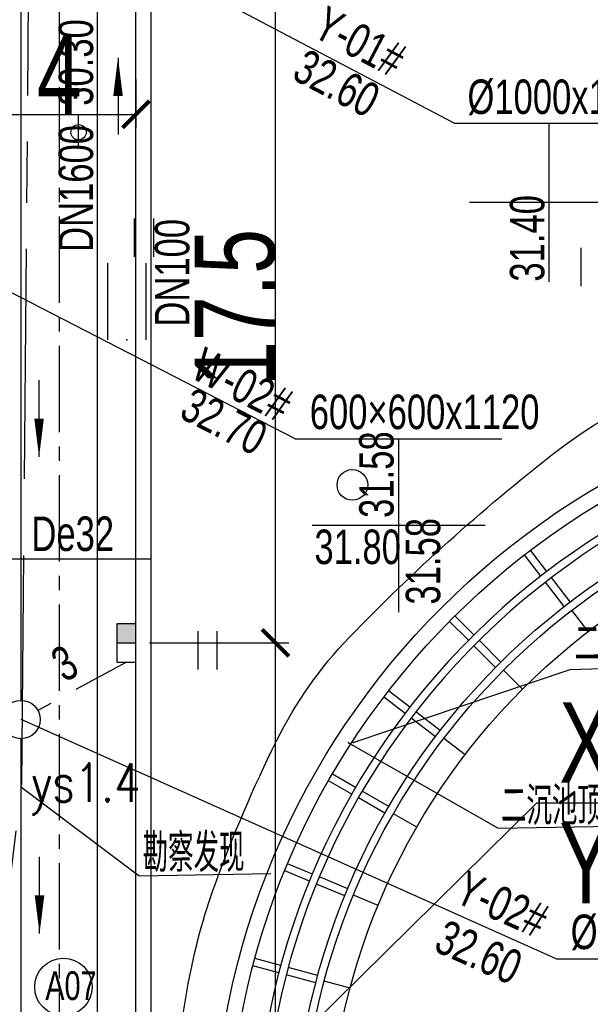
# Model space of a CAD drawing. Header units: millimetres. Extents: x 1371 to 38096, y 232 to 174236.
# Tile 36 of 84: x 19120 to 19135, y 87017 to 87043. Entities that reach past the tile are written whole.
import ezdxf
from ezdxf.enums import TextEntityAlignment as Align

# ---------------------------------------------------------------- set-up
doc = ezdxf.new("R2010")
doc.units = ezdxf.units.MM
doc.header["$LTSCALE"] = 10
for name, pattern in [('CENTER2', [1.125, 0.75, -0.125, 0.125, -0.125]), ('CONTINOUS', [0]), ('DASHED', [0.75, 0.5, -0.25]), ('X23', [18, 6, -2, 6, -1.2, 1.6, -1.2]), ('X6', [2, 1, -1])]:
    doc.linetypes.add(name, pattern=pattern)
for name, color, linetype in [('0提标-单体编号-管线图', 2, 'Continuous'), ('0提标-坐标', 3, 'Continuous'), ('0提标-尺寸标注-平面 定位图', 3, 'Continuous'), ('0提标-管-工艺管', 1, '工艺管'), ('0提标-管-工艺管标注', 2, 'CONTINOUS'), ('0提标-管-污水插旗', 3, 'Continuous'), ('0提标-管-管位', 3, 'CONTINOUS'), ('0提标-管-给水管', 2, '厂区给水管'), ('0提标-管-给水管标注', 3, 'CONTINOUS'), ('0提标-管-雨水插旗', 2, 'Continuous'), ('0提标-管-雨水管', 4, '厂区雨水管'), ('0提标-管-雨水管标注', 2, 'CONTINOUS'), ('0提标-管-雨水连管', 3, 'DASHED'), ('0提标-道路', 2, 'Continuous'), ('0提标-道路中心线', 5, 'Continuous'), ('0提标-雨水口', 7, 'Continuous'), ('DLSS', 30, 'Continuous'), ('dx', 8, 'Continuous'), ('LOCKUP', 7, 'Continuous'), ('ZBTZ', 8, 'Continuous'), ('雨水', 180, 'Continuous')]:
    doc.layers.add(name, color=color, linetype=linetype)
doc.styles.add('HZ', font='rs.shx', dxfattribs={"width": 0.8, "bigfont": 'hztxt.shx'})
doc.styles.add('SMEDI', font='smsim1.shx', dxfattribs={"width": 0.75, "bigfont": 'smfs.shx'})
doc.styles.add('SMEDI1', font='smsim.shx', dxfattribs={"width": 0.75, "bigfont": 'smfs.shx'})
doc.styles.add('SMEDI_KC', font='smsim1.shx', dxfattribs={"width": 0.8, "bigfont": 'smfs.shx'})
doc.styles.add('songti', font='txt', dxfattribs={"width": 0.75})
doc.styles.add('宋体', font='smsim1.shx', dxfattribs={"bigfont": 'smfs.shx'})
doc.linetypes.add('厂区给水管', pattern='A,4,-0.4,["GS",songti,S=0.4,R=0,X=-0.2,Y=-0.2],-0.4', length=4.8)
doc.linetypes.add('厂区雨水管', pattern='A,4,-0.5,["YS",songti,S=0.4,R=0,X=-0.2,Y=-0.2],-0.7', length=5.2)
doc.linetypes.add('工艺管', pattern='A,4,-0.5,["W",songti,S=0.4,R=0,X=-0.2,Y=-0.2],-0.7', length=5.2)
doc.dimstyles.new('1-350', dxfattribs={"dimscale": 0.35, "dimtxt": 2.5, "dimasz": 1.5, "dimexe": 1, "dimexo": 1, "dimgap": 0, "dimtad": 1, "dimzin": 9, "dimdsep": 46, "dimtxsty": 'SMEDI_KC', "dimblk": 'ARCHTICK', "dimcen": 0, "dimdle": 1, "dimclrd": 7, "dimclre": 7, "dimclrt": 256, "dimadec": 0, "dimazin": 2, "dimtfac": 1, "dimtmove": 2, "dimatfit": 3, "dimfxl": 0, "dimtolj": 1, "dimtzin": 0, "dimarcsym": 0})
doc.dimstyles.new('1-700', dxfattribs={"dimscale": 0.7, "dimtxt": 3, "dimasz": 1, "dimexe": 0.5, "dimexo": 0.5, "dimgap": 0, "dimtad": 1, "dimdsep": 46, "dimtxsty": 'SMEDI', "dimblk1": 'ARCHTICK', "dimblk2": 'ARCHTICK', "dimsah": 1, "dimcen": 0, "dimclrd": 7, "dimclre": 7, "dimclrt": 3, "dimazin": 0, "dimtfac": 1, "dimtix": 1, "dimtmove": 2, "dimatfit": 3, "dimldrblk": 'ARCHTICK', "dimfxl": 0, "dimtolj": 1, "dimtzin": 0, "dimarcsym": 0})

# ---------------------------------------------------------------- blocks, each defined once
blk = doc.blocks.new('gc122')
blk.add_circle((0, 0), 0.8)
blk = doc.blocks.new('*U325')
at = {"layer": 'DLSS', "color": 8, "linetype": 'X6', "ltscale": 0.2, "flags": 128}
blk.add_lwpolyline([(19128.901, 86983.109, -0.006008), (19126.482, 86983.888, -0.009596), (19124.983, 86984.423, -0.003772), (19120.914, 86985.999, -0.023509), (19120.276, 86986.287, -0.058244), (19118.922, 86987.189, -0.032118), (19116.804, 86989.234, -0.004511), (19116.044, 86990.084, -0.003533), (19115.091, 86991.185, -0.016319), (19113.473, 86993.211, -0.017727), (19112.114, 86995.174, -0.072162), (19111.058, 86997.5, -0.043639), (19110.243, 87001.63, -0.015853), (19109.998, 87004.847, -0.045644), (19110.051, 87005.968, -0.004364), (19110.642, 87009.96, -0.001496), (19112.502, 87021.585, -0.000061), (19116.89, 87048.47, -0.000361), (19117.635, 87053.012, -0.000762), (19118.141, 87056.053, 0.000141), (19120.891, 87072.456, 0.004463), (19121.666, 87077.355, 0.002008), (19123.247, 87088.265), (19123.247, 87088.265), (19123.247, 87088.265), (19123.247, 87088.265)], format="xyb", dxfattribs=at)
at = {"layer": 'dx', "linetype": 'Continuous', "flags": 128}
for points in [[(19122.727, 87036.281), (19122.727, 87034.281)], [(19123.727, 87036.281), (19123.727, 87034.281)]]:
    blk.add_lwpolyline(points, dxfattribs=at)
at = {"layer": 'dx', "ltscale": 0.3}
blk.add_point((19123.227, 87034.281), dxfattribs=at)
at = {"layer": 'ZBTZ', "color": 8, "ltscale": 0.3}
for p, q in [((19123.43, 87036.448), (19123.43, 87037.448)), ((19123.93, 87036.448), (19123.93, 87037.448)), ((19135.088, 87035.685), (19135.088, 87036.685)), ((19125.088, 87025.685), (19125.088, 87026.685)), ((19125.588, 87025.685), (19125.588, 87026.685))]:
    blk.add_line(p, q, dxfattribs=at)
at = {"layer": 'ZBTZ', "color": 8, "linetype": 'Continuous', "ltscale": 0.3, "flags": 128}
blk.add_lwpolyline([(19144.124, 86991.266, -0.010469), (19142.294, 86991.603, -0.01862), (19141.278, 86991.852, -0.004581), (19138.967, 86992.533, -0.009828), (19137.899, 86992.882, -0.041192), (19136.302, 86993.59, -0.021287), (19133.411, 86995.333, -0.046319), (19130.897, 86997.356, -0.042421), (19128.586, 87000.013, -0.042667), (19126.847, 87002.877, -0.039238), (19125.489, 87006.256, -0.026288), (19124.69, 87009.373, -0.034518), (19124.373, 87011.804, -0.035404), (19124.397, 87014.123, -0.024252), (19124.834, 87017.478, -0.04258), (19125.534, 87020.076, -0.028091), (19127.137, 87023.821, -0.076919), (19129.041, 87026.522, -0.035283), (19134.373, 87031.318, -0.084745), (19138.028, 87033.282, -0.058753), (19143.864, 87034.504)], format="xyb", dxfattribs=at)
at = {"layer": '雨水', "color": 8, "linetype": 'Continuous', "ltscale": 0.3}
for p, q in [((19134.808, 87025.678, 33.241), (19140.746, 87025.891, 33.241)), ((19129.139, 87023.776, 33.241), (19134.808, 87025.678, 33.241)), ((19129.018, 87023.766, 33.779), (19132.927, 87021.539, 33.779)), ((19132.927, 87021.539, 33.779), (19138.718, 87021.644, 33.779))]:
    blk.add_line(p, q, dxfattribs=at)
at = {"layer": '雨水', "color": 8, "linetype": 'Continuous', "elevation": 32.808, "flags": 128}
blk.add_lwpolyline([(19120.485, 87022.604), (19123.55, 87020.294), (19126.985, 87020.361)], dxfattribs=at)
at = {"layer": '雨水', "color": 8, "linetype": 'Continuous', "ltscale": 0.3}
for p in [(19129.018, 87023.766, 33.779), (19129.139, 87023.776, 33.241), (19120.485, 87022.604, 32.808)]:
    blk.add_point(p, dxfattribs=at)
at = {"layer": 'ZBTZ', "color": 8, "linetype": 'Continuous', "ltscale": 0.3, "xscale": 0.5, "yscale": 0.5}
blk.add_blockref('gc122', (19129.117, 87030.497), dxfattribs=at)
at = {"layer": '雨水', "color": 8, "linetype": 'Continuous', "ltscale": 0.3, "style": '宋体', "width": 0.7}
for s, p in [('二沉池水位33.200', (19134.923, 87025.85, -33.779)), ('二沉池顶高33.722', (19133, 87021.618)), ('勘察发现', (19123.643, 87020.392))]:
    blk.add_text(s, height=1, rotation=0.2204, dxfattribs=at).set_placement(p)
at = {"layer": '雨水', "color": 8, "linetype": 'Continuous', "ltscale": 0.3, "style": 'HZ', "width": 0.8}
blk.add_text('ys1.4', height=1, dxfattribs=at).set_placement((19120.735, 87022.229, 32.808))
blk = doc.blocks.new('*D279')
at = {"layer": '0提标-管-管位', "color": 7, "lineweight": -2, "ltscale": 0.3}
blk.add_arc((19120.466, 86991.376), 1.597, 108.9202, 161.0798, dxfattribs=at)
at = {"layer": '0提标-管-管位', "color": 7, "ltscale": 0.3}
for points in [[(19119.934, 86992.973), (19119.962, 86992.8), (19120.466, 86992.973)], [(19119.041, 86991.879), (19118.869, 86991.908), (19118.869, 86991.376)]]:
    blk.add_solid(points, dxfattribs=at)
at = {"layer": 'Defpoints', "color": 0, "ltscale": 0.3}
for p in [(19120.466, 87023.876), (19119.667, 86992.759), (19120.466, 86991.876), (19100.883, 86991.376), (19119.966, 86991.376)]:
    blk.add_point(p, dxfattribs=at)
at = {"layer": '0提标-管-管位', "ltscale": 0.3, "insert": (19119.027, 86992.814), "char_height": 0.875, "attachment_point": 5, "rotation": 45, "style": 'SMEDI_KC'}
blk.add_mtext('\\A1;90°', dxfattribs=at)
blk = doc.blocks.new('_ARCHTICK')
at = {"color": 0, "linetype": 'ByBlock', "const_width": 0.15}
blk.add_lwpolyline([(-0.5, -0.5), (0.5, 0.5)], dxfattribs=at)
blk = doc.blocks.new('*U190')
blk.add_line((0, 0), (13.285, 0))
at = {"style": 'SMEDI1', "width": 0.75}
blk.add_text(' X=87005.876 ', height=2.1, dxfattribs=at).set_placement((0, 0.525))
blk.add_text(' Y=19117.366 ', height=2.1, dxfattribs=at).set_placement((0, -0.525), align=Align.TOP_LEFT)
blk = doc.blocks.new('*D174')
at = {"layer": '0提标-尺寸标注-平面 定位图', "color": 7, "lineweight": -2}
for p, q in [((19123.816, 87043.876), (19127.462, 87043.876)), ((19127.112, 87026.376), (19127.112, 87043.876)), ((19123.816, 87026.376), (19127.462, 87026.376))]:
    blk.add_line(p, q, dxfattribs=at)
at = {"layer": 'Defpoints', "color": 0}
for p in [(19123.466, 87043.876), (19127.112, 87043.876), (19123.466, 87026.376)]:
    blk.add_point(p, dxfattribs=at)
at = {"layer": '0提标-尺寸标注-平面 定位图', "color": 7, "lineweight": -2, "xscale": 0.7, "yscale": 0.7, "zscale": 0.7}
for p, rotation in [((19127.112, 87043.876), 90), ((19127.112, 87026.376), 270)]:
    blk.add_blockref('_ARCHTICK', p, dxfattribs=dict(at, rotation=rotation))
at = {"layer": '0提标-尺寸标注-平面 定位图', "color": 3, "insert": (19126.062, 87035.126), "char_height": 2.1, "attachment_point": 5, "rotation": 90, "style": 'SMEDI'}
blk.add_mtext('\\A1;17.5', dxfattribs=at)
blk = doc.blocks.new('*D173')
at = {"layer": '0提标-尺寸标注-平面 定位图', "color": 7, "lineweight": -2}
for p, q in [((19123.816, 87026.376), (19127.462, 87026.376)), ((19127.112, 86996.376), (19127.112, 87026.376)), ((19123.816, 86996.376), (19127.462, 86996.376))]:
    blk.add_line(p, q, dxfattribs=at)
at = {"layer": 'Defpoints', "color": 0}
for p in [(19123.466, 87026.376), (19127.112, 87026.376), (19123.466, 86996.376)]:
    blk.add_point(p, dxfattribs=at)
at = {"layer": '0提标-尺寸标注-平面 定位图', "color": 7, "lineweight": -2, "xscale": 0.7, "yscale": 0.7, "zscale": 0.7}
for p, rotation in [((19127.112, 87026.376), 90), ((19127.112, 86996.376), 270)]:
    blk.add_blockref('_ARCHTICK', p, dxfattribs=dict(at, rotation=rotation))
at = {"layer": '0提标-尺寸标注-平面 定位图', "color": 3, "insert": (19126.062, 87011.376), "char_height": 2.1, "attachment_point": 5, "rotation": 90, "style": 'SMEDI'}
blk.add_mtext('\\A1;30', dxfattribs=at)
blk = doc.blocks.new('A$C376B11A7')
at = {"layer": '0提标-雨水口', "linetype": 'Continuous'}
blk.add_hatch(color=256, dxfattribs=at).paths.add_polyline_path([(-0.25, 0.5), (-0.25, 0), (0.25, 0), (0.25, 0.5)])
blk.add_line((-0.25, 0), (0.25, 0), dxfattribs=at)
blk.add_lwpolyline([(-0.25, -0.5), (0.25, -0.5), (0.25, 0.5), (-0.25, 0.5)], close=True, dxfattribs=at)
blk = doc.blocks.new('*D155')
at = {"layer": '0提标-尺寸标注-平面 定位图', "color": 7, "lineweight": -2}
for p, q in [((19119.466, 87041.073), (19119.466, 87039.814)), ((19123.466, 87041.073), (19123.466, 87039.814)), ((19119.466, 87040.164), (19123.466, 87040.164))]:
    blk.add_line(p, q, dxfattribs=at)
at = {"layer": 'Defpoints', "color": 0}
for p in [(19119.466, 87041.423), (19123.466, 87041.423), (19123.466, 87040.164)]:
    blk.add_point(p, dxfattribs=at)
at = {"layer": '0提标-尺寸标注-平面 定位图', "color": 7, "lineweight": -2, "xscale": 0.7, "yscale": 0.7, "zscale": 0.7, "rotation": 180}
blk.add_blockref('_ARCHTICK', (19119.466, 87040.164), dxfattribs=at)
at = {"layer": '0提标-尺寸标注-平面 定位图', "color": 7, "lineweight": -2, "xscale": 0.7, "yscale": 0.7, "zscale": 0.7}
blk.add_blockref('_ARCHTICK', (19123.466, 87040.164), dxfattribs=at)
at = {"layer": '0提标-尺寸标注-平面 定位图', "color": 3, "insert": (19121.466, 87041.214), "char_height": 2.1, "attachment_point": 5, "style": 'SMEDI'}
blk.add_mtext('\\A1;4', dxfattribs=at)
blk = doc.blocks.new('一期二沉池')
at = {"color": 8}
for p, q in [((19238.196, 86804.72), (19237.77, 86805.275)), ((19238.038, 86804.598), (19237.612, 86805.154)), ((19239.273, 86803.152), (19238.847, 86803.707)), ((19236.148, 86802.924), (19235.653, 86803.419)), ((19236.29, 86803.065), (19235.795, 86803.56)), ((19237.562, 86801.651), (19237.067, 86802.146)), ((19234.615, 86801.176), (19234.06, 86801.602)), ((19234.494, 86801.017), (19233.938, 86801.443)), ((19236.062, 86799.94), (19235.506, 86800.366)), ((19233.202, 86799.084), (19232.596, 86799.434)), ((19233.102, 86798.911), (19232.496, 86799.261)), ((19234.797, 86798.048), (19234.191, 86798.398)), ((19232.074, 86796.826), (19231.427, 86797.094)), ((19231.997, 86796.641), (19231.35, 86796.909)), ((19233.79, 86796.006), (19233.144, 86796.274)), ((19231.198, 86794.246), (19230.522, 86794.427)), ((19231.25, 86794.439), (19230.574, 86794.621)), ((19233.059, 86793.851), (19232.383, 86794.032))]:
    blk.add_line(p, q, dxfattribs=at)
at = {"color": 8, "linetype": 'DASHED', "ltscale": 200}
for p, q in [((19238.646, 86803.805), (19238.159, 86804.44)), ((19238.805, 86803.927), (19238.318, 86804.561)), ((19236.997, 86802.358), (19236.431, 86802.924)), ((19236.855, 86802.217), (19236.29, 86802.783)), ((19235.287, 86800.409), (19234.652, 86800.896)), ((19235.409, 86800.567), (19234.774, 86801.054)), ((19233.968, 86798.411), (19233.275, 86798.811)), ((19234.068, 86798.584), (19233.375, 86798.984)), ((19232.997, 86796.443), (19232.258, 86796.749)), ((19232.921, 86796.258), (19232.182, 86796.564)), ((19232.164, 86793.987), (19231.391, 86794.195)), ((19232.216, 86794.181), (19231.443, 86794.388))]:
    blk.add_line(p, q, dxfattribs=at)
at = {"color": 8}
for major_axis, start_param, end_param in [((0.001, 20.4), -1.570727, 4.712458), ((0.727, 19.286), -0.711435, 5.499196), ((-1.217, 19.061), -0.822965, 5.407858), ((0, 20), -1.570772, 4.712413), ((0, 17.4), 4.712361, 10.995546), ((0.003, 18.3), -1.570656, 4.712529), ((-0.001, 18.1), 4.712341, 10.995526)]:
    blk.add_ellipse((19249.866, 86789.348), major_axis=major_axis, ratio=1, start_param=start_param, end_param=end_param, dxfattribs=at)
blk = doc.blocks.new('*U324')
at = {"layer": '0提标-单体编号-管线图', "ltscale": 0.3}
blk.add_circle((19121.572, 87017.399), 0.75, dxfattribs=at)
at = {"layer": '0提标-管-工艺管', "ltscale": 0.4}
blk.add_line((19122.466, 87003.099), (19122.466, 87100.676), dxfattribs=at)
at = {"layer": '0提标-管-工艺管标注', "ltscale": 0.3}
for p, q in [((19122.998, 87041.643), (19122.998, 87039.643)), ((19121.969, 87039.263), (19121.969, 87040.134))]:
    blk.add_line(p, q, dxfattribs=at)
blk.add_lwpolyline([(19122.998, 87041.643, 0, 0.25, 0), (19122.998, 87040.643, 0, 0, 0)], format="xyseb", dxfattribs=at)
blk.add_circle((19121.969, 87039.699), 0.2, dxfattribs=at)
at = {"layer": '0提标-管-污水插旗', "color": 7, "ltscale": 0.5}
for p, q in [((19127.624, 87031.696), (19118.866, 87036.201)), ((19127.624, 87031.696), (19133.024, 87031.696)), ((19130.324, 87031.696), (19130.324, 87029.435)), ((19130.324, 87029.435), (19128.064, 87029.435)), ((19130.324, 87029.435), (19130.324, 87027.175)), ((19132.585, 87029.435), (19130.324, 87029.435))]:
    blk.add_line(p, q, dxfattribs=at)
at = {"layer": '0提标-管-给水管', "ltscale": 0.4}
blk.add_line((19123.866, 87002.51), (19123.866, 87083.845), dxfattribs=at)
blk.add_lwpolyline([(19117.591, 87028.57), (19123.866, 87028.57)], dxfattribs=at)
at = {"layer": '0提标-管-雨水插旗', "color": 7, "ltscale": 0.5}
for p, q in [((19131.774, 87039.94), (19120.466, 87045.876)), ((19131.774, 87039.94), (19136.724, 87039.94)), ((19134.249, 87039.94), (19134.249, 87037.867)), ((19134.249, 87037.867), (19132.177, 87037.867)), ((19134.249, 87037.867), (19134.249, 87035.795)), ((19136.321, 87037.867), (19134.249, 87037.867)), ((19134.437, 87018.131), (19120.466, 87024.376)), ((19134.437, 87018.131), (19139.837, 87018.131))]:
    blk.add_line(p, q, dxfattribs=at)
at = {"layer": '0提标-管-雨水管', "ltscale": 0.4}
for p, q in [((19120.466, 87024.876), (19120.466, 87045.376)), ((19120.466, 86991.876), (19120.466, 87023.876))]:
    blk.add_line(p, q, dxfattribs=at)
at = {"layer": '0提标-管-雨水管', "color": 3, "linetype": 'Continuous', "ltscale": 0.4}
blk.add_circle((19120.466, 87024.376), 0.5, dxfattribs=at)
at = {"layer": '0提标-管-雨水管标注', "ltscale": 0.3}
for p, q in [((19120.937, 87031.228), (19120.937, 87033.228)), ((19120.949, 87018.791), (19120.949, 87020.791))]:
    blk.add_line(p, q, dxfattribs=at)
for points in [[(19120.937, 87031.228, 0, 0.25, 0), (19120.937, 87032.228, 0, 0, 0)], [(19120.949, 87018.791, 0, 0.25, 0), (19120.949, 87019.791, 0, 0, 0)]]:
    blk.add_lwpolyline(points, format="xyseb", dxfattribs=at)
at = {"layer": '0提标-管-雨水连管', "color": 2, "ltscale": 0.3}
blk.add_line((19123.216, 87025.876), (19120.905, 87024.615), dxfattribs=at)
at = {"layer": '0提标-道路', "ltscale": 0.3}
blk.add_line((19123.466, 86989.298), (19123.466, 87084.568), dxfattribs=at)
at = {"layer": '0提标-道路中心线', "linetype": 'CENTER2', "ltscale": 0.3}
blk.add_line((19121.466, 86991.376), (19121.466, 87115.626), dxfattribs=at)
at = {"layer": '雨水', "linetype": 'X23', "ltscale": 0.1, "elevation": 33.896, "flags": 128}
blk.add_lwpolyline([(19126.861, 86993.581), (19121.434, 86993.654), (19117.481, 86998.631), (19120.485, 87022.604), (19120.764, 87054.597), (19123.167, 87095.428)], dxfattribs=at)
at = {"ltscale": 0.3}
blk.add_blockref('一期二沉池', (-104, 223.519), dxfattribs=at)
at = {"layer": '0提标-坐标', "ltscale": 0.3}
blk.add_blockref('*U190', (19133.933, 87022.204), dxfattribs=at)
at = {"layer": '0提标-雨水口', "linetype": 'Continuous', "ltscale": 0.3}
blk.add_blockref('A$C376B11A7', (19123.216, 87026.376), dxfattribs=at)
at = {"layer": '0提标-单体编号-管线图', "ltscale": 0.3, "style": 'SMEDI', "width": 0.75}
blk.add_text('A07', height=0.75, dxfattribs=at).set_placement((19121.1, 87017.057))
at = {"layer": '0提标-管-工艺管标注', "ltscale": 0.3, "style": 'SMEDI', "width": 0.75}
blk.add_text('DN1600  30.30', height=0.9, rotation=90, dxfattribs=at).set_placement((19122.348, 87036.576))
at = {"layer": '0提标-管-污水插旗', "ltscale": 10, "style": 'SMEDI1', "width": 0.75}
for s, rotation, p in [('W-02#', 332.7835, (19124.853, 87033.316)), ('32.70', 332.7835, (19124.56, 87032.273, -33.035)), ('31.58', 90, (19130.195, 87029.636)), ('31.58', 90, (19131.411, 87027.375))]:
    blk.add_text(s, height=0.9, rotation=rotation, dxfattribs=at).set_placement(p)
for s, p in [('600×600x1120', (19128.005, 87031.953)), ('31.80', (19128.126, 87028.432))]:
    blk.add_text(s, height=0.9, dxfattribs=at).set_placement(p)
at = {"layer": '0提标-管-给水管标注', "ltscale": 0.3, "style": 'SMEDI', "width": 0.75}
blk.add_text('DN100', height=0.9, rotation=90, dxfattribs=at).set_placement((19124.861, 87034.627))
blk.add_text('De32', height=0.9, dxfattribs=at).set_placement((19120.737, 87028.773))
at = {"layer": '0提标-管-雨水插旗', "ltscale": 10, "style": 'SMEDI1', "width": 0.75}
for s, rotation, p in [('Y-01#', 332.3044, (19128.035, 87042.226)), ('32.60', 332.3044, (19127.501, 87041.107)), ('31.40', 90, (19134.13, 87035.801)), ('Y-02#', 335.9166, (19131.739, 87019.638)), ('32.60', 335.9166, (19131.205, 87018.358))]:
    blk.add_text(s, height=0.9, rotation=rotation, dxfattribs=at).set_placement(p)
for s, p in [('%%C1000x1200', (19132.123, 87040.175)), ('%%C1000x1260', (19134.818, 87018.387))]:
    blk.add_text(s, height=0.9, dxfattribs=at).set_placement(p)
at = {"layer": '0提标-管-雨水连管', "color": 3, "ltscale": 0.3, "style": 'SMEDI', "width": 0.75}
blk.add_text('3', height=0.9, rotation=28.6105, dxfattribs=at).set_placement((19121.596, 87025.333))
at = {"layer": '0提标-尺寸标注-平面 定位图'}
for base, p1, p2, picture, middle in [((19127.112, 87043.876), (19123.466, 87026.376), (19123.466, 87043.876), '*D174', (19126.062, 87035.126)), ((19127.112, 87026.376), (19123.466, 86996.376), (19123.466, 87026.376), '*D173', (19126.062, 87011.376))]:
    dim = blk.add_linear_dim(base=base, p1=p1, p2=p2, angle=90, dimstyle='1-700', dxfattribs=at)
    dim.commit()
    dim.dimension.update_dxf_attribs({"geometry": picture, "text_midpoint": middle})
dim = blk.add_linear_dim(base=(19123.466, 87040.164), p1=(19119.466, 87041.423), p2=(19123.466, 87041.423), dimstyle='1-700', dxfattribs=at)
dim.commit()
dim.dimension.update_dxf_attribs({"geometry": '*D155', "text_midpoint": (19121.466, 87041.214)})
at = {"layer": '0提标-管-管位', "ltscale": 0.3}
dim = blk.add_angular_dim_2l(base=(19119.667, 86992.759), line1=((19120.466, 86991.876), (19120.466, 87023.876)), line2=((19100.883, 86991.376), (19119.966, 86991.376)), dimstyle='1-350', dxfattribs=at)
dim.commit()
dim.dimension.update_dxf_attribs({"geometry": '*D279', "text_midpoint": (19119.027, 86992.814)})
at = {"layer": '0提标-坐标'}
blk.add_leader([(19117.366, 87005.876), (19133.933, 87022.204)], dimstyle='1-700', dxfattribs=at)
blk = doc.blocks.new('*U327')
at = {"layer": 'LOCKUP', "ltscale": 0.3}
for name in ['*U324', '*U325']:
    blk.add_blockref(name, (0, 0), dxfattribs=at)

msp = doc.modelspace()

# ---------------------------------------------------------------- block references
at = {"layer": 'LOCKUP', "ltscale": 0.3}
msp.add_blockref('*U327', (0, 0), dxfattribs=at)

doc.saveas('drawing.dxf')
